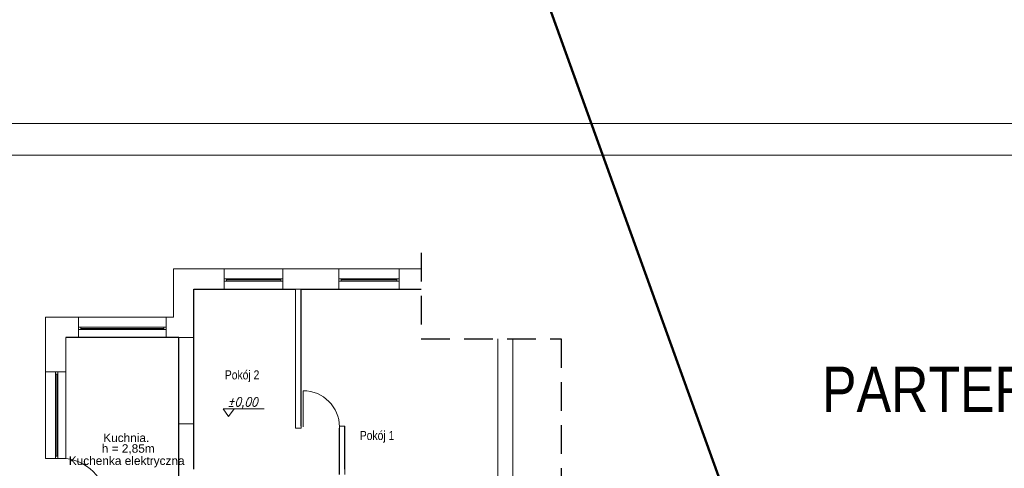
# Model space of a CAD drawing. Extents: x 33706 to 249013, y -74890 to 17912.
# Tile 49 of 175: x 99106 to 101284, y -25349 to -24357. Entities that reach past the tile are written whole.
import ezdxf

# ---------------------------------------------------------------- set-up
doc = ezdxf.new("R2010")
doc.units = 0
doc.header["$MEASUREMENT"] = 0
doc.linetypes.add('DASHED', pattern=[19.05, 12.7, -6.35])
doc.linetypes.add('Przerywana długa', pattern=[1058333.301544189, 634999.990463, -423333.311081])
for name, color, linetype, lineweight in [('062', 62, 'Continuous', 0), ('_konstrukcja', 96, 'Continuous', 20), ('_stolarka', 1, 'Continuous', 13), ('A-ARM', 1, 'Continuous', 15), ('inst-gaz-rury', 50, 'Continuous', 50), ('Opisy_wymiary.2D77', 7, 'Continuous', 0), ('WYMIARKI', 250, 'Continuous', 13)]:
    doc.layers.add(name, color=color, linetype=linetype, lineweight=lineweight)
doc.styles.add('Arial narrow', font='ARIALN.TTF')
doc.styles.add('GENERATED_STYLE_1', font='ARIAL.TTF')
doc.styles.add('ROMANS', font='SIMPLEX.SHX', dxfattribs={"width": 0.85, "oblique": 15, "height": 16})

msp = doc.modelspace()

# ---------------------------------------------------------------- linework, layer by layer
at = {"linetype": 'DASHED', "ltscale": 5}
for p, q in [((99994, -24872.3), (99994, -25062.8)), ((99994, -25062.8), (100303.8, -25062.8)), ((100303.8, -25062.8), (100303.8, -25459.9))]:
    msp.add_line(p, q, dxfattribs=at)
at = {"layer": '062', "linetype": 'Przerywana długa', "flags": 128}
msp.add_lwpolyline([(98407.3, -24586.8), (102607.3, -24586.8), (102607.3, -27556.8), (98407.3, -27556.8)], close=True, dxfattribs=at)
at = {"layer": '_konstrukcja', "ltscale": 50}
for p, q in [((99446.1, -25014.4), (99446.1, -24907.4)), ((99446.1, -24907.4), (99558.1, -24907.4)), ((99558.1, -24952.4), (99558.1, -24907.4)), ((99558.1, -24952.4), (99558.1, -24907.4)), ((99558.1, -24907.4), (99688.1, -24907.4)), ((99688.1, -24952.4), (99688.1, -24907.4)), ((99688.1, -24907.4), (99688.1, -24952.4)), ((99688.1, -24907.4), (99812.1, -24907.4)), ((99812.1, -24952.4), (99812.1, -24907.4)), ((99812.1, -24952.4), (99812.1, -24907.4)), ((99812.1, -24907.4), (99945.1, -24907.4)), ((99945.1, -24952.4), (99945.1, -24907.4)), ((99945.1, -24907.4), (99945.1, -24952.4)), ((99945.1, -24907.4), (99994, -24907.4)), ((99491.1, -25250.4), (99491.1, -24952.4)), ((99491.1, -24952.4), (99558.1, -24952.4)), ((99491.1, -25059.4), (99491.1, -24952.4)), ((99491.1, -24952.4), (99558.1, -24952.4)), ((99688.1, -24952.4), (99558.1, -24952.4)), ((99688.1, -24952.4), (99812.1, -24952.4)), ((99688.1, -24952.4), (99812.1, -24952.4)), ((99716.1, -25260.4), (99716.1, -24952.4)), ((99716.1, -24952.4), (99728.1, -24952.4)), ((99728.1, -24952.4), (99728.1, -25260.4)), ((99945.1, -24952.4), (99812.1, -24952.4)), ((99945.1, -24952.4), (99994, -24952.4)), ((99945.1, -24952.4), (99994, -24952.4)), ((99162.6, -25135.4), (99162.6, -25014.4)), ((99162.6, -25014.4), (99235.6, -25014.4)), ((99235.6, -25059.4), (99235.6, -25014.4)), ((99429.6, -25014.4), (99235.6, -25014.4)), ((99235.6, -25014.4), (99235.6, -25059.4)), ((99429.6, -25059.4), (99429.6, -25014.4)), ((99429.6, -25059.4), (99429.6, -25014.4)), ((99429.6, -25014.4), (99446.1, -25014.4)), ((99235.6, -25059.4), (99207.6, -25059.4)), ((99207.6, -25059.4), (99207.6, -25135.4)), ((99207.6, -25135.4), (99207.6, -25059.4)), ((99207.6, -25059.4), (99235.6, -25059.4)), ((99235.6, -25059.4), (99429.6, -25059.4)), ((99457.6, -25059.4), (99429.6, -25059.4)), ((99429.6, -25059.4), (99491.1, -25059.4)), ((99457.6, -25250.4), (99457.6, -25059.4)), ((100163.7, -25552.4), (100163.7, -25062.8)), ((100197.2, -25552.4), (100197.2, -25062.8)), ((99207.6, -25135.4), (99162.6, -25135.4)), ((99162.6, -25326.8), (99162.6, -25135.4)), ((99207.6, -25135.4), (99162.6, -25135.4)), ((99162.6, -25135.4), (99162.6, -25326.8)), ((99207.6, -25135.4), (99207.6, -25326.8)), ((99207.6, -25326.8), (99207.6, -25135.4)), ((99491.1, -25250.4), (99457.6, -25250.4)), ((99491.1, -25250.4), (99491.1, -25250.4)), ((99728.1, -25260.4), (99716.1, -25260.4)), ((99813.1, -25255.4), (99813.1, -25362.4)), ((99825.1, -25255.4), (99813.1, -25255.4)), ((99825.1, -25362.4), (99825.1, -25255.4)), ((99207.6, -25326.8), (99162.6, -25326.8)), ((99162.6, -25326.8), (99207.6, -25326.8))]:
    msp.add_line(p, q, dxfattribs=at)
at = {"layer": '_stolarka'}
for p, q in [((99558.1, -24929.9), (99688.1, -24929.9)), ((99558.1, -24934.9), (99558.1, -24929.9)), ((99558.1, -24929.9), (99563.1, -24929.9)), ((99688.1, -24934.9), (99558.1, -24934.9)), ((99563.1, -24929.9), (99563.1, -24934.9)), ((99683.1, -24932.4), (99563.1, -24932.4)), ((99563.1, -24934.9), (99688.1, -24934.9)), ((99683.1, -24934.9), (99683.1, -24929.9)), ((99683.1, -24929.9), (99683.1, -24932.4)), ((99688.1, -24934.9), (99683.1, -24934.9)), ((99688.1, -24929.9), (99688.1, -24934.9)), ((99812.1, -24929.9), (99945.1, -24929.9)), ((99812.1, -24934.9), (99812.1, -24929.9)), ((99812.1, -24929.9), (99817.1, -24929.9)), ((99945.1, -24934.9), (99812.1, -24934.9)), ((99817.1, -24929.9), (99817.1, -24934.9)), ((99940.1, -24932.4), (99817.1, -24932.4)), ((99817.1, -24934.9), (99945.1, -24934.9)), ((99940.1, -24934.9), (99940.1, -24929.9)), ((99940.1, -24929.9), (99940.1, -24932.4)), ((99945.1, -24934.9), (99940.1, -24934.9)), ((99945.1, -24929.9), (99945.1, -24934.9)), ((99235.6, -25036.9), (99429.6, -25036.9)), ((99235.6, -25041.9), (99235.6, -25036.9)), ((99235.6, -25036.9), (99240.6, -25036.9)), ((99429.6, -25041.9), (99235.6, -25041.9)), ((99240.6, -25036.9), (99240.6, -25041.9)), ((99424.6, -25039.4), (99240.6, -25039.4)), ((99240.6, -25041.9), (99429.6, -25041.9)), ((99424.6, -25041.9), (99424.6, -25036.9)), ((99424.6, -25036.9), (99424.6, -25039.4)), ((99429.6, -25041.9), (99424.6, -25041.9)), ((99429.6, -25036.9), (99429.6, -25041.9)), ((99185.1, -25326.8), (99185.1, -25135.4)), ((99185.1, -25135.4), (99190.1, -25135.4)), ((99190.1, -25140.4), (99185.1, -25140.4)), ((99185.1, -25140.4), (99187.6, -25140.4)), ((99187.6, -25140.4), (99187.6, -25321.8)), ((99190.1, -25135.4), (99190.1, -25326.8)), ((99190.1, -25321.8), (99190.1, -25135.4)), ((99190.1, -25135.4), (99190.1, -25140.4)), ((99185.1, -25326.8), (99185.1, -25321.8)), ((99185.1, -25321.8), (99190.1, -25321.8)), ((99190.1, -25326.8), (99185.1, -25326.8))]:
    msp.add_line(p, q, dxfattribs=at)
at = {"layer": '_stolarka', "color": 0, "linetype": 'ByBlock', "ltscale": 50}
msp.add_lwpolyline([(99733.1, -25257.3), (99733.1, -25177.3)], dxfattribs=at)
for centre, radius in [((99733.1, -25257.3), 80), ((99197.6, -25426.8), 100)]:
    msp.add_arc(centre, radius, 0, 90, dxfattribs=at)
at = {"layer": 'DEFPOINTS', "ltscale": 50}
for p, q in [((99491.1, -25350.4), (99491.1, -24952.4)), ((99491.1, -24952.4), (99716.1, -24952.4)), ((99728.1, -25255.4), (99728.1, -24952.4)), ((99728.1, -24952.4), (99994, -24952.4)), ((99457.6, -25059.4), (99207.6, -25059.4)), ((99457.6, -25552.4), (99457.6, -25059.4)), ((99813.1, -25362.4), (99813.1, -25260.4)), ((99825.1, -25350.4), (99825.1, -25255.4))]:
    msp.add_line(p, q, dxfattribs=at)
at = {"layer": 'inst-gaz-rury', "ltscale": 50}
msp.add_line((104248.5, -35334.3), (98250.9, -18712.2), dxfattribs=at)
at = {"layer": 'Opisy_wymiary.2D77', "linetype": 'Continuous'}
msp.add_line((102537.3, -24656.8), (98597.3, -24656.8), dxfattribs=at)
at = {"layer": 'WYMIARKI'}
msp.add_line((99556, -25217.2), (99646.6, -25217.2), dxfattribs=at)
msp.add_lwpolyline([(99556, -25217.2), (99567.9, -25234.6), (99579.9, -25217.2)], dxfattribs=at)

# ---------------------------------------------------------------- texts
at = {"linetype": 'Continuous', "char_height": 18.75, "style": 'GENERATED_STYLE_1'}
for s, insert, attachment_point in [('Kuchnia.', (99290.4, -25291), 7), ('h = 2,85m', (99287.1, -25295.6), 1), ('Kuchenka elektryczna', (99214.2, -25347), 7)]:
    msp.add_mtext(s, dxfattribs=dict(at, insert=insert, attachment_point=attachment_point))
at = {"layer": 'A-ARM', "ltscale": 50, "style": 'Arial narrow'}
for s, p in [('Pokój 2', (99559.5, -25152.2)), ('Pokój 1', (99858.2, -25286.2))]:
    msp.add_text(s, height=20, dxfattribs=at).set_placement(p)
at = {"layer": 'A-ARM', "lineweight": 25, "ltscale": 50, "style": 'Arial narrow'}
msp.add_text('PARTER', height=100, dxfattribs=at).set_placement((100881.1, -25224.1))
at = {"layer": 'WYMIARKI', "style": 'ROMANS', "oblique": 15, "width": 0.85}
msp.add_attdef('%%P0,00', (99565.1, -25211.9), '%%p0.00', height=20, dxfattribs=at)

doc.saveas('drawing.dxf')
